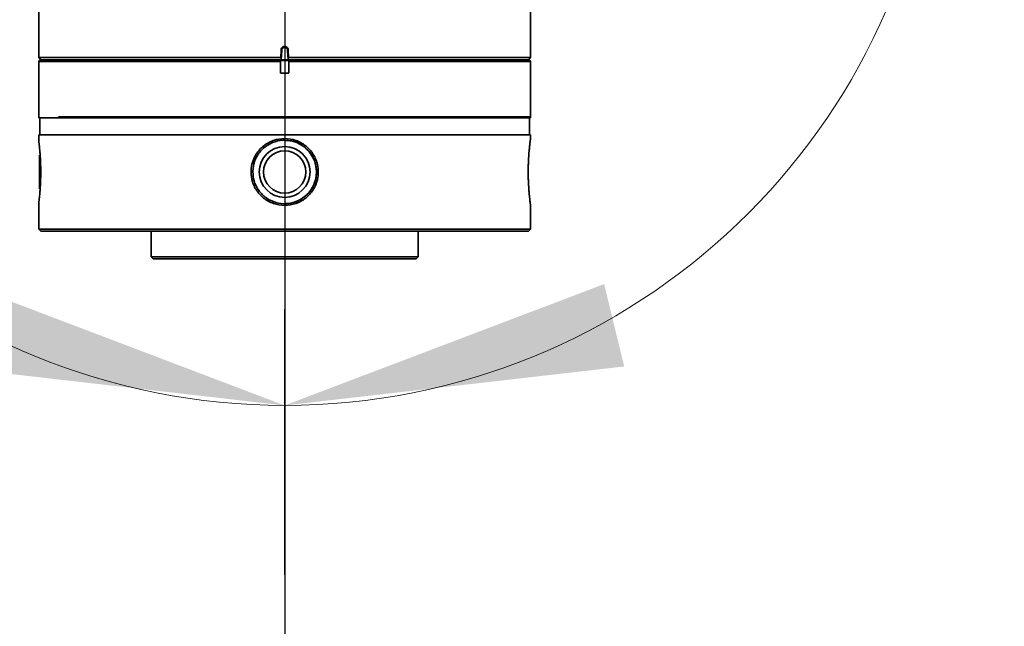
# Paper-space layout '图纸2' of a CAD drawing. Header units: millimetres. Extents: x 0 to 420, y 0 to 297.
# Tile 6 of 19: x 155 to 167, y 169 to 176. Entities that reach past the tile are written whole.
import ezdxf

# ---------------------------------------------------------------- set-up
doc = ezdxf.new("R2010")
doc.units = ezdxf.units.MM
doc.linetypes.add('CENTERX2', pattern=[20.32, 12.7, -2.54, 2.54, -2.54])
doc.layers.get('0').update_dxf_attribs({"lineweight": 18})
doc.layers.add('中心线层', color=6, linetype='CENTERX2', lineweight=25)
doc.layers.add('标注层', color=150, linetype='Continuous', lineweight=18)
doc.styles.add('SLDTEXTSTYLE1', font='txt', dxfattribs={"width": 0.7})
doc.dimstyles.new('SLDDIMSTYLE3', dxfattribs={"dimtxt": 7, "dimasz": 4, "dimexe": 0, "dimexo": 0.0625, "dimgap": 1.75, "dimtad": 0, "dimtih": 1, "dimtoh": 1, "dimlfac": 20, "dimrnd": 1e-09, "dimzin": 12, "dimdsep": 46, "dimtxsty": 'SLDTEXTSTYLE1', "dimcen": 0, "dimdle": 8, "dimadec": 0, "dimazin": 3, "dimtfac": 1, "dimtdec": 3, "dimtofl": 0, "dimtmove": 0, "dimatfit": 3, "dimfxl": 1, "dimfrac": 2, "dimtolj": 1, "dimarcsym": 0})
doc.dimstyles.new('SLDDIMSTYLE4', dxfattribs={"dimtxt": 3.5, "dimasz": 4, "dimexe": 0, "dimexo": 0.0625, "dimgap": 0.875, "dimtad": 0, "dimtih": 1, "dimtoh": 1, "dimdec": 4, "dimlfac": 20, "dimzin": 12, "dimdsep": 46, "dimtxsty": 'SLDTEXTSTYLE1', "dimcen": 0.09, "dimdle": 8, "dimazin": 3, "dimtfac": 1, "dimtdec": 3, "dimtofl": 0, "dimtmove": 0, "dimatfit": 3, "dimfxl": 1, "dimfrac": 2, "dimtolj": 1, "dimarcsym": 0})

# ---------------------------------------------------------------- blocks, each defined once
blk = doc.blocks.new('*X57')
at = {"layer": '标注层'}
blk.add_hatch(color=7, dxfattribs=at).paths.add_polyline_path([(276.344, 229.338), (279.855, 231.32), (279.259, 232.123)], flags=0)
at = {"layer": '标注层', "color": 7}
for p, q in [((276.344, 229.338), (289.254, 238.915)), ((289.254, 238.915), (310.753, 238.915))]:
    blk.add_line(p, q, dxfattribs=at)
at = {"layer": '标注层', "color": 7, "char_height": 7, "attachment_point": 1, "style": 'SLDTEXTSTYLE1'}
for s, insert, width in [('%%C', (290.254, 247.968), 6.56983), ('2806', (298.484, 247.938), 26.60782)]:
    blk.add_mtext(s, dxfattribs=dict(at, insert=insert, width=width))
blk = doc.blocks.new('*X58')
at = {"layer": '标注层'}
for points in [[(213.89, 257.426), (209.859, 257.461), (209.974, 256.468)], [(220.004, 117.394), (216.019, 118.008), (215.991, 117.008)]]:
    blk.add_hatch(color=7, dxfattribs=at).paths.add_polyline_path(points, flags=0)
at = {"layer": '标注层', "color": 7}
blk.add_line((220.004, 118.072), (220.004, 115.394), dxfattribs=at)
for start, end in [(95, 182.5), (182.5, 270)]:
    blk.add_arc((220.004, 187.544), 70.15, start, end, dxfattribs=at)
blk = doc.blocks.new('*X60')
at = {"layer": '标注层'}
for points in [[(157.53, 186.944), (153.58, 186.137), (153.9, 185.19)], [(158.203, 171.513), (154.435, 172.945), (154.199, 171.973)]]:
    blk.add_hatch(color=7, dxfattribs=at).paths.add_polyline_path(points, flags=0)
at = {"layer": '标注层', "color": 7}
for p, q in [((157.631, 185.787), (157.355, 188.937)), ((158.203, 172.65), (158.203, 169.513))]:
    blk.add_line(p, q, dxfattribs=at)
for start, end in [(95, 177.5), (182.5, 270)]:
    blk.add_arc((158.203, 179.243), 7.73, start, end, dxfattribs=at)
blk = doc.blocks.new('*X61')
at = {"layer": '标注层'}
for points in [[(158.877, 186.944), (162.506, 185.19), (162.827, 186.137)], [(158.203, 171.513), (162.208, 171.973), (161.972, 172.945)]]:
    blk.add_hatch(color=7, dxfattribs=at).paths.add_polyline_path(points, flags=0)
at = {"layer": '标注层', "color": 7}
for p, q in [((158.776, 185.787), (159.051, 188.937)), ((158.203, 172.65), (158.203, 169.513))]:
    blk.add_line(p, q, dxfattribs=at)
for start, end in [(2.5, 85), (270, 357.5)]:
    blk.add_arc((158.203, 179.243), 7.73, start, end, dxfattribs=at)
blk = doc.blocks.new('SW_CENTERMARKSYMBOL_1')
at = {"layer": '中心线层', "color": 0}
blk.add_line((0, -0.05), (0, -17.519), dxfattribs=at)

psp = doc.layouts.new('图纸2')

# ---------------------------------------------------------------- linework, layer by layer
at = {"color": 7, "linetype": 'Continuous', "lineweight": 35}
for p, q in [((155.3033816, 179.1712459), (155.3033816, 175.6184769)), ((161.1033816, 175.6184769), (161.1033816, 179.1993397)), ((158.202548, 175.7483277), (158.2042153, 175.7483277)), ((158.2025495, 175.7433277), (158.2042138, 175.7433277)), ((158.2025495, 175.7433277), (158.2025495, 175.7392531)), ((158.2042138, 175.7392531), (158.2025495, 175.7392531)), ((158.2042138, 175.7433277), (158.2042138, 175.7392531)), ((155.3033816, 175.6184769), (155.3283816, 175.5934769)), ((155.3033816, 175.6184769), (158.1586244, 175.6184769)), ((158.1586244, 175.6184769), (158.160168, 175.7067527)), ((158.1633133, 175.5961868), (158.1636138, 175.6134039)), ((158.1636138, 175.6134039), (158.1652417, 175.7066654)), ((158.1682253, 175.7066932), (158.1640279, 175.5934769)), ((158.2427354, 175.5934769), (158.238538, 175.7066932)), ((158.2415216, 175.7066654), (158.2431495, 175.6134039)), ((158.24345, 175.5961868), (158.2431495, 175.6134039)), ((158.2465953, 175.7067527), (158.2481389, 175.6184769)), ((158.2481389, 175.6184769), (161.1033816, 175.6184769)), ((161.0783816, 175.5934769), (161.1033816, 175.6184769)), ((155.3133816, 175.5833277), (155.3033816, 175.5733277)), ((155.3033816, 175.5733277), (155.3033816, 174.9083277)), ((155.3033816, 175.5733277), (158.1533835, 175.5733277)), ((155.3133816, 175.5833277), (158.1544781, 175.5833277)), ((155.3283816, 175.5934769), (158.1640279, 175.5934769)), ((155.4533816, 175.5935208), (155.4533816, 175.5833277)), ((158.1533835, 175.5733277), (158.1544781, 175.5833277)), ((158.1533835, 175.4333277), (158.1533835, 175.5733277)), ((158.1544781, 175.5833277), (158.2522852, 175.5833277)), ((158.2427354, 175.5934769), (161.0783816, 175.5934769)), ((158.2522852, 175.5833277), (158.2533798, 175.5733277)), ((158.2522852, 175.5833277), (161.0933816, 175.5833277)), ((158.2533798, 175.5733277), (158.2533798, 175.4333277)), ((158.2533798, 175.5733277), (161.1033816, 175.5733277)), ((160.9533816, 175.5833277), (160.9533816, 175.5935208)), ((161.1033816, 175.5733277), (161.0933816, 175.5833277)), ((161.1033816, 174.9083277), (161.1033816, 175.5733277)), ((158.1533835, 175.4333277), (158.2533798, 175.4333277)), ((161.0908816, 174.9183277), (155.5356795, 174.9183277)), ((155.3033816, 174.9083277), (161.1033816, 174.9083277)), ((155.3158816, 174.9083277), (155.3158816, 174.7083277)), ((161.0908816, 174.7083277), (161.0908816, 174.9083277)), ((155.3033816, 174.7083277), (155.3033816, 174.6285688)), ((155.3033816, 174.7083277), (161.1033816, 174.7083277)), ((161.1033816, 174.6616324), (161.1033816, 174.7083277)), ((155.3033816, 174.6286068), (155.3033278, 174.6286536)), ((155.3133816, 174.4683277), (155.3133816, 174.0683277)), ((155.3033278, 173.9080018), (155.3033816, 173.9080485)), ((155.3033816, 173.9080773), (155.3033816, 173.5933277)), ((161.1033816, 173.5933277), (161.1033816, 173.8750137)), ((155.3033816, 173.5933277), (155.3283816, 173.5683277)), ((155.3033816, 173.5933277), (161.1033816, 173.5933277)), ((155.3283816, 173.5683277), (155.547228, 173.5683277)), ((155.547228, 173.5683277), (161.0783816, 173.5683277)), ((156.6283816, 173.5683277), (156.6283816, 173.2683277)), ((159.7783816, 173.2683277), (159.7783816, 173.5683277)), ((161.0783816, 173.5683277), (161.1033816, 173.5933277)), ((156.6283816, 173.2683277), (156.6533816, 173.2433277)), ((156.6283816, 173.2683277), (156.7482714, 173.2683277)), ((156.6533816, 173.2433277), (156.7713684, 173.2433277)), ((156.7482714, 173.2683277), (159.7783816, 173.2683277)), ((156.7713684, 173.2433277), (159.7533816, 173.2433277)), ((159.7533816, 173.2433277), (159.7783816, 173.2683277))]:
    psp.add_line(p, q, dxfattribs=at)
for radius in [0.3, 0.2498822]:
    psp.add_circle((158.2033816, 174.2683277), radius, dxfattribs=at)
at = {"color": 7, "linetype": 'CENTERX2', "lineweight": 18}
psp.add_arc((220.0035491, 187.5436614), 70.15, 95, 85, dxfattribs=at)
at = {"color": 7, "linetype": 'Continuous', "lineweight": 35}
for centre, radius, start, end in [((162.5510066, 175.7470777), 4.3484588, 179.98352987, 180.04941043), ((153.8557568, 175.7470777), 4.3484586, 359.95058958, 0.01647014), ((158.2470041, 180.6081858), 4.9022023, 268.98502702, 269.04433653), ((158.1670582, 175.6717918), 0.034921, 88.08473185, 92.98164991), ((158.2397051, 175.6717918), 0.034921, 87.0183501, 91.91526815), ((158.1597456, 180.6089748), 4.9029914, 270.95566928, 271.01496923), ((158.2033816, 174.2683277), 0.2498822, 89.99941987, 269.99941987), ((158.2033816, 174.2683277), 0.375, 179.93615228, 180.00000008)]:
    psp.add_arc(centre, radius, start, end, dxfattribs=at)
for points, knots in [([(158.160168, 175.7067527), (158.1609082, 175.7122393), (158.1623845, 175.7231826), (158.1721833, 175.7369206), (158.1860922, 175.7464649), (158.1970611, 175.7477066), (158.202548, 175.7483277)], [0, 0, 0, 0, 0.016769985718, 0.033448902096, 0.050158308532, 0.066882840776, 0.066882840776, 0.066882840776, 0.066882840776]), ([(158.2025495, 175.7392531), (158.1981877, 175.7387465), (158.1895143, 175.737739), (158.1787548, 175.730614), (158.1723862, 175.7220527), (158.1690751, 175.7139422), (158.1685076, 175.7091013), (158.1682253, 175.7066932)], [0, 0, 0, 0, 0.013243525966, 0.026334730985, 0.037947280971, 0.045389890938, 0.05275685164, 0.05275685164, 0.05275685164, 0.05275685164]), ([(158.238538, 175.7066932), (158.2382558, 175.7090993), (158.2376884, 175.7139374), (158.234381, 175.7220456), (158.2280169, 175.730609), (158.2172522, 175.7377277), (158.2085781, 175.7387425), (158.2042138, 175.7392531)], [0, 0, 0, 0, 0.007360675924, 0.014801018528, 0.026411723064, 0.03949960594, 0.052752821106, 0.052752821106, 0.052752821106, 0.052752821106]), ([(158.2042153, 175.7483277), (158.2097146, 175.7476873), (158.2206825, 175.7464101), (158.2346109, 175.7368899), (158.244435, 175.7231728), (158.245875, 175.7122275), (158.2465953, 175.7067527)], [0, 0, 0, 0, 0.016772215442, 0.033451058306, 0.050160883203, 0.066883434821, 0.066883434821, 0.066883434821, 0.066883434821]), ([(158.1586244, 175.6184769), (158.1590051, 175.6184562), (158.1597609, 175.618415), (158.1608224, 175.6180448), (158.1617485, 175.6174539), (158.1626841, 175.6164971), (158.1634855, 175.6151252), (158.1635701, 175.6139901), (158.1636138, 175.6134039)], [0, 0, 0, 0, 0.0009463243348, 0.0018792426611, 0.0028815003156, 0.004020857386, 0.0059520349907, 0.0080140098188, 0.0080140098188, 0.0080140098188, 0.0080140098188]), ([(158.2481389, 175.6184769), (158.2477944, 175.6184533), (158.247074, 175.6184038), (158.2460284, 175.6180246), (158.2450428, 175.6174547), (158.2440666, 175.6164961), (158.2432808, 175.6151241), (158.2431944, 175.6139918), (158.2431495, 175.6134039)], [0, 0, 0, 0, 0.0008582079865, 0.0017952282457, 0.0028724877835, 0.0040042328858, 0.0059216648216, 0.0079925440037, 0.0079925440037, 0.0079925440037, 0.0079925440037]), ([(158.1640279, 175.5934769), (158.1638153, 175.5939045), (158.1633787, 175.5947826), (158.1633355, 175.5957107), (158.1633133, 175.5961868)], [0, 0, 0, 0, 0.0013946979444, 0.0028638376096, 0.0028638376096, 0.0028638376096, 0.0028638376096]), ([(158.24345, 175.5961868), (158.2434278, 175.5957107), (158.2433846, 175.5947826), (158.242948, 175.5939045), (158.2427354, 175.5934769)], [0, 0, 0, 0, 0.0014691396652, 0.0028638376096, 0.0028638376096, 0.0028638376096, 0.0028638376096]), ([(155.3033864, 174.6285688), (155.3033848, 174.6285815), (155.3033635, 174.6287519), (155.3034728, 174.6278769), (155.3037852, 174.6253784), (155.3044929, 174.6196174), (155.3052705, 174.6132089), (155.306665, 174.6014185), (155.3081452, 174.5883953), (155.3097861, 174.5732422), (155.3112666, 174.5590527), (155.3134413, 174.5368817), (155.3153588, 174.5154905), (155.3170758, 174.4944335), (155.3181582, 174.4802834), (155.319363, 174.4633229), (155.3209224, 174.439499), (155.3223078, 174.414421), (155.3233705, 174.3909908), (155.3241509, 174.3716645), (155.3248011, 174.3518039), (155.3254328, 174.3263253), (155.3258697, 174.3001665), (155.3260353, 174.2705704), (155.3259142, 174.2431431), (155.3255826, 174.2180373), (155.3250368, 174.1931878), (155.3242864, 174.1686646), (155.3233494, 174.1446883), (155.3222408, 174.1212793), (155.3206752, 174.0930113), (155.3187712, 174.0642484), (155.3167043, 174.0373631), (155.3145614, 174.0119975), (155.3127579, 173.9927121), (155.3110872, 173.9759465), (155.309896, 173.9644464), (155.3087667, 173.9539744), (155.3073313, 173.9410412), (155.3061924, 173.9312223), (155.3051708, 173.9226376), (155.3046103, 173.9180046), (155.30409, 173.9137526), (155.3035408, 173.9093165), (155.3034468, 173.9085678), (155.3033852, 173.9080773)], [0, 0, 0, 0, 0.00079922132, 0.01071362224, 0.03930041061, 0.04891703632, 0.06839960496, 0.08807139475, 0.11668370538, 0.12630822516, 0.14580460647, 0.16548884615, 0.19423708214, 0.20390799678, 0.21855598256, 0.22837801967, 0.24329193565, 0.27195946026, 0.28158795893, 0.29135379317, 0.31098957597, 0.32086466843, 0.34103727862, 0.36137112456, 0.37741748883, 0.3934549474, 0.40959088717, 0.42562834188, 0.44176373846, 0.45780118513, 0.47393579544, 0.50198587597, 0.52231221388, 0.53891534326, 0.56760307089, 0.57725313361, 0.59186852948, 0.60664831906, 0.61654670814, 0.64531147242, 0.65498851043, 0.6696467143, 0.67947600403, 0.69440212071, 0.72274984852, 0.72274984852, 0.72274984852, 0.72274984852]), ([(157.806342, 174.2687667), (157.8073746, 174.2896287), (157.8104933, 174.352637), (157.846289, 174.4556091), (157.9260599, 174.56061), (158.038501, 174.6350013), (158.1700491, 174.668527), (158.3055123, 174.65686), (158.4293702, 174.6014016), (158.5279178, 174.5083162), (158.5783787, 174.4098196), (158.5951141, 174.3375743), (158.5996537, 174.2983277), (158.6012223, 174.2574931), (158.5953925, 174.1844485), (158.5610288, 174.0814434), (158.4809379, 173.9763546), (158.3687093, 173.9018404), (158.2371564, 173.8681654), (158.1017354, 173.8796833), (157.9776371, 173.9349872), (157.879639, 174.0280147), (157.8173245, 174.1445233), (157.809859, 174.2289791), (157.806342, 174.2687667)], [0, 0, 0, 0, 0.0635314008, 0.1918796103, 0.3249326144, 0.4598302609, 0.5956237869, 0.73105824, 0.8662779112, 1.001960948, 1.1375409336, 1.1969522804, 1.227291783, 1.2578134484, 1.3213448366, 1.4496933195, 1.5827390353, 1.7176304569, 1.8534240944, 1.9888591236, 2.1240784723, 2.2597595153, 2.3953431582, 2.5161126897, 2.5161126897, 2.5161126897, 2.5161126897]), ([(157.8283819, 174.2687455), (157.8294778, 174.2898255), (157.8327426, 174.3526231), (157.869342, 174.453214), (157.948394, 174.5530193), (158.0569044, 174.6213494), (158.181952, 174.6498808), (158.3088908, 174.6355282), (158.4237009, 174.5804715), (158.5143248, 174.4905215), (158.5673695, 174.3812859), (158.5813912, 174.2822199), (158.5730227, 174.1840351), (158.5376572, 174.0832351), (158.4581031, 173.9834837), (158.3496725, 173.9152167), (158.224565, 173.8867621), (158.0976865, 173.9011901), (157.9827503, 173.9563185), (157.8927716, 174.0463133), (157.8377272, 174.1555514), (157.8313015, 174.2330923), (157.8283816, 174.2683277)], [0, 0, 0, 0, 0.0642255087, 0.1913292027, 0.3187208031, 0.4471933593, 0.5754372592, 0.7025107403, 0.8292909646, 0.9570898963, 1.0856678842, 1.1929876, 1.2578601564, 1.384968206, 1.512361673, 1.6408352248, 1.7690773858, 1.8961489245, 2.0229302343, 2.1507313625, 2.2793095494, 2.3863997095, 2.3863997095, 2.3863997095, 2.3863997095]), ([(158.5783816, 174.2683277), (158.5742731, 174.3102622), (158.566057, 174.394122), (158.5020688, 174.5062759), (158.4074986, 174.5904861), (158.302012, 174.6387071), (158.2313394, 174.6386552), (158.2031173, 174.6386344)], [0, 0, 0, 0, 0.12742568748, 0.25482361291, 0.38294088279, 0.51153652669, 0.59702990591, 0.59702990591, 0.59702990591, 0.59702990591]), ([(161.0760737, 174.2687667), (161.076209, 174.2896429), (161.0764458, 174.3261829), (161.0780644, 174.3773945), (161.0799119, 174.4173022), (161.0822156, 174.4559848), (161.084897, 174.4931262), (161.0878651, 174.5274817), (161.0909113, 174.5588994), (161.0939334, 174.5871346), (161.0967289, 174.6109805), (161.0991814, 174.630759), (161.1006978, 174.6424127), (161.1017891, 174.6506196), (161.102454, 174.6555495), (161.1029277, 174.6590209), (161.1033081, 174.6617895), (161.1032952, 174.6616946), (161.1032867, 174.6616324)], [0, 0, 0, 0, 0.03971873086, 0.06952060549, 0.09980830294, 0.12027182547, 0.15115237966, 0.18255950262, 0.20379256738, 0.23509750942, 0.26694244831, 0.28847648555, 0.31998359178, 0.33058297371, 0.34663784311, 0.36287545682, 0.37375083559, 0.3944407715, 0.3944407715, 0.3944407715, 0.3944407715]), ([(158.203646, 173.8980209), (158.2175169, 173.8967234), (158.2730112, 173.8915327), (158.3684096, 173.9255558), (158.472691, 173.9966986), (158.5469049, 174.1013983), (158.5759057, 174.1977414), (158.5778821, 174.2540875), (158.5783816, 174.2683277)], [0, 0, 0, 0, 0.04230594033, 0.16925584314, 0.29660309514, 0.42494442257, 0.55334272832, 0.59676684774, 0.59676684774, 0.59676684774, 0.59676684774]), ([(161.103288, 173.8750137), (161.1033147, 173.8748198), (161.1034093, 173.874133), (161.1029485, 173.8774747), (161.1022914, 173.882307), (161.1013443, 173.8893532), (161.0997561, 173.9013875), (161.097371, 173.9203665), (161.0946362, 173.9434691), (161.0923985, 173.9637099), (161.0903068, 173.9840865), (161.0887537, 173.9999814), (161.0872034, 174.0169703), (161.0851435, 174.041076), (161.0828321, 174.0713289), (161.0806598, 174.1061773), (161.0793167, 174.1323397), (161.0781026, 174.1597538), (161.0769405, 174.1941284), (161.0761799, 174.2336335), (161.0761042, 174.2586772), (161.0760737, 174.2687667)], [0, 0, 0, 0, 0.01049330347, 0.0371845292, 0.05344945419, 0.06434282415, 0.09585719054, 0.12791916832, 0.14960189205, 0.18122188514, 0.19185882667, 0.20796987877, 0.2242636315, 0.23517647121, 0.2667671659, 0.29348896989, 0.309778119, 0.32068926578, 0.34888421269, 0.37748755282, 0.39678593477, 0.39678593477, 0.39678593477, 0.39678593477])]:
    psp.add_open_spline(points, degree=3, knots=knots, dxfattribs=at)
for points in [[(158.1652417, 175.7066654), (158.1658742, 175.7114902), (158.1671393, 175.7211398), (158.1757983, 175.7332364), (158.1880442, 175.741683), (158.1977144, 175.7427794), (158.2025495, 175.7433277)], [(158.2042138, 175.7433277), (158.2090489, 175.7427794), (158.2187191, 175.741683), (158.230965, 175.7332364), (158.239624, 175.7211398), (158.2408891, 175.7114902), (158.2415216, 175.7066654)], [(155.3283816, 175.5933269), (155.3331287, 175.5933269), (155.3426228, 175.5933269), (155.4189933, 175.5933269), (155.5394736, 175.5933269), (155.7064804, 175.5933269), (155.9159564, 175.5933269), (156.1646388, 175.5933269), (156.4481864, 175.5933269), (156.7617708, 175.5933269), (157.1000203, 175.5933269), (157.4571489, 175.5933269), (157.8270456, 175.5933269), (158.2033816, 175.5933269), (158.5797177, 175.5933269), (158.9496144, 175.5933269), (159.306743, 175.5933269), (159.6449925, 175.5933269), (159.9585769, 175.5933269), (160.2421245, 175.5933269), (160.4908069, 175.5933269), (160.7002829, 175.5933269), (160.8672897, 175.5933269), (160.98777, 175.5933269), (161.0641405, 175.5933269), (161.0736346, 175.5933269), (161.0783816, 175.5933269)]]:
    psp.add_open_spline(points, degree=3, dxfattribs=at)

# ---------------------------------------------------------------- block references
at = {"layer": '中心线层', "color": 7}
psp.add_blockref('SW_CENTERMARKSYMBOL_1', (158.2033816, 179.2433277), dxfattribs=at)

# ---------------------------------------------------------------- texts
at = {"layer": '标注层', "color": 7, "insert": (124.9109545, 168.9038568), "char_height": 7, "width": 60.661452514, "attachment_point": 1, "style": 'SLDTEXTSTYLE1'}
psp.add_mtext('J6:%%P175%%D', dxfattribs=at)

# ---------------------------------------------------------------- dimensions: what is measured, and where the dimension line sits
at = {"layer": '标注层', "color": 7}
for base, line1, line2, picture, middle in [((149.9206363, 184.4837754), ((220.0035491, 118.0716422), (220.0035491, 257.2587242)), ((213.8895737, 257.4267195), (220.0035491, 187.5436614)), '*X58', (149.9206363, 184.4837754)), ((150.4803044, 178.9061308), ((158.2033816, 172.6495911), (158.2033816, 185.8370642)), ((157.6308785, 185.7870682), (158.2033816, 179.2433277)), '*X60', (150.4803044, 178.9061308)), ((165.9264589, 178.9061308), ((158.7758848, 185.7870682), (158.2033816, 179.2433277)), ((158.2033816, 172.6495911), (158.2033816, 185.8370642)), '*X61', (165.9264589, 178.9061308))]:
    dim = psp.add_angular_dim_2l(base=base, line1=line1, line2=line2, dimstyle='SLDDIMSTYLE4', override={"dimtad": 0, "dimtih": 1, "dimtoh": 1, "dimsah": 1, "dimtdec": 2, "dimtzin": 12}, dxfattribs=at)
    dim.commit()
    dim.dimension.update_dxf_attribs({"geometry": picture, "text_midpoint": middle, "dimtype": 162})
dim = psp.add_diameter_dim_2p(p1=(163.6629929, 145.7493529), p2=(276.3441053, 229.33797), dimstyle='SLDDIMSTYLE3', override={"dimpost": '%%C<>', "dimsah": 1, "dimtzin": 12}, dxfattribs=at)
dim.commit()
dim.dimension.update_dxf_attribs({"geometry": '*X57', "text_midpoint": (296.2987822, 244.1406625), "dimtype": 163})

doc.saveas('drawing.dxf')
